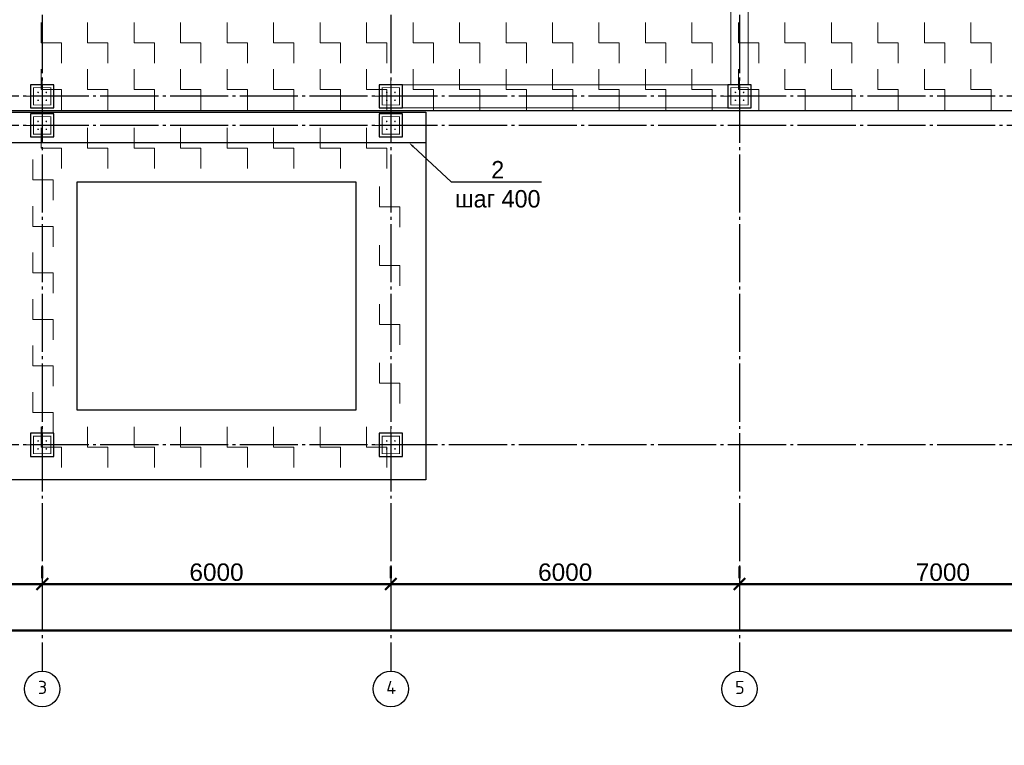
# Model space of a CAD drawing. Header units: millimetres. Extents: x -33345 to 4712671, y -3392 to 121473.
# Tile 146 of 256: x 843980 to 860924, y 59768 to 72257. Entities that reach past the tile are written whole.
import ezdxf
from ezdxf import colors
from ezdxf.entities.mleader import LeaderData, LeaderLine
from ezdxf.math import Vec2, Vec3

# ---------------------------------------------------------------- set-up
doc = ezdxf.new("R2010")
doc.units = ezdxf.units.MM
doc.linetypes.add('CENTER2', pattern=[28.575, 19.05, -3.175, 3.175, -3.175])
doc.linetypes.add('ГОСТ 2.303 5', pattern=[24, 20, -1.5, 1, -1.5])
doc.layers.add('00-Axes', color=1, linetype='CENTER2')
doc.layers.add('A _Devor rtt', color=176, linetype='Continuous', lineweight=30)
doc.layers.add('КЖ Текст', color=250, linetype='Continuous', lineweight=15)
doc.styles.add('ISO', font='isocpeui.ttf')
doc.styles.add('ISOCPEUR_1.00', font='isocpeui.ttf')
doc.styles.get("Standard").update_dxf_attribs({"font": 'arial.ttf'})
doc.styles.add('X-U-RW-01$0$StyleROMANS', font='GOTHIC.TTF')
doc.dimstyles.new('ISO-25$0', dxfattribs={"dimtxt": 300, "dimasz": 200, "dimexe": 100, "dimexo": 300, "dimgap": 50, "dimtad": 1, "dimdec": 0, "dimtxsty": 'Standard', "dimblk": 'OBLIQUE', "dimcen": 250, "dimadec": 0, "dimazin": 0, "dimtfac": 1, "dimtdec": 0, "dimtmove": 0, "dimatfit": 3, "dimldrblk": 'OBLIQUE', "dimfxl": 1.25, "dimarcsym": 0})

# ---------------------------------------------------------------- blocks, each defined once
blk = doc.blocks.new('_Oblique')
at = {"color": 0, "linetype": 'ByBlock', "lineweight": -2}
blk.add_line((-0.5, -0.5), (0.5, 0.5), dxfattribs=at)
blk = doc.blocks.new('*D267')
at = {"color": 0, "lineweight": -2, "transparency": 16777216}
for p, q in [((-11273, -4026), (-11273, -4226)), ((-5273, -4026), (-5273, -4226)), ((-11273, -4326), (-5273, -4326))]:
    blk.add_line(p, q, dxfattribs=at)
at = {"layer": 'Defpoints', "color": 0, "lineweight": 30, "transparency": 16777216}
for p in [(-11273, -4326), (-5273, -4326), (-5273, -4326)]:
    blk.add_point(p, dxfattribs=at)
at = {"color": 0, "lineweight": -2, "transparency": 16777216, "xscale": 200, "yscale": 200, "zscale": 200, "rotation": 180}
blk.add_blockref('_Oblique', (-11273, -4326), dxfattribs=at)
at = {"color": 0, "lineweight": -2, "transparency": 16777216, "xscale": 200, "yscale": 200, "zscale": 200}
blk.add_blockref('_Oblique', (-5273, -4326), dxfattribs=at)
at = {"color": 0, "lineweight": 0, "transparency": 16777216, "insert": (-8273, -4123), "char_height": 300, "attachment_point": 5}
blk.add_mtext('6000', dxfattribs=at)
blk = doc.blocks.new('*D268')
at = {"color": 0, "lineweight": -2, "transparency": 16777216}
for p, q in [((-5273, -4026), (-5273, -4226)), ((727, -4026), (727, -4226)), ((-5273, -4326), (727, -4326))]:
    blk.add_line(p, q, dxfattribs=at)
at = {"layer": 'Defpoints', "color": 0, "lineweight": 30, "transparency": 16777216}
for p in [(-5273, -4326), (727, -4326), (727, -4326)]:
    blk.add_point(p, dxfattribs=at)
at = {"color": 0, "lineweight": -2, "transparency": 16777216, "xscale": 200, "yscale": 200, "zscale": 200, "rotation": 180}
blk.add_blockref('_Oblique', (-5273, -4326), dxfattribs=at)
at = {"color": 0, "lineweight": -2, "transparency": 16777216, "xscale": 200, "yscale": 200, "zscale": 200}
blk.add_blockref('_Oblique', (727, -4326), dxfattribs=at)
at = {"color": 0, "lineweight": 0, "transparency": 16777216, "insert": (-2273, -4123), "char_height": 300, "attachment_point": 5}
blk.add_mtext('6000', dxfattribs=at)
blk = doc.blocks.new('*D269')
at = {"color": 0, "lineweight": -2, "transparency": 16777216}
for p, q in [((727, -4026), (727, -4226)), ((6727, -4026), (6727, -4226)), ((727, -4326), (6727, -4326))]:
    blk.add_line(p, q, dxfattribs=at)
at = {"layer": 'Defpoints', "color": 0, "lineweight": 30, "transparency": 16777216}
for p in [(727, -4326), (6727, -4326), (6727, -4326)]:
    blk.add_point(p, dxfattribs=at)
at = {"color": 0, "lineweight": -2, "transparency": 16777216, "xscale": 200, "yscale": 200, "zscale": 200, "rotation": 180}
blk.add_blockref('_Oblique', (727, -4326), dxfattribs=at)
at = {"color": 0, "lineweight": -2, "transparency": 16777216, "xscale": 200, "yscale": 200, "zscale": 200}
blk.add_blockref('_Oblique', (6727, -4326), dxfattribs=at)
at = {"color": 0, "lineweight": 0, "transparency": 16777216, "insert": (3727, -4123), "char_height": 300, "attachment_point": 5}
blk.add_mtext('6000', dxfattribs=at)
blk = doc.blocks.new('*D270')
at = {"color": 0, "lineweight": -2, "transparency": 16777216}
for p, q in [((6727, -4026), (6727, -4226)), ((13727, -4026), (13727, -4226)), ((6727, -4326), (13727, -4326))]:
    blk.add_line(p, q, dxfattribs=at)
at = {"layer": 'Defpoints', "color": 0, "lineweight": 30, "transparency": 16777216}
for p in [(6727, -4326), (13727, -4326), (13727, -4326)]:
    blk.add_point(p, dxfattribs=at)
at = {"color": 0, "lineweight": -2, "transparency": 16777216, "xscale": 200, "yscale": 200, "zscale": 200, "rotation": 180}
blk.add_blockref('_Oblique', (6727, -4326), dxfattribs=at)
at = {"color": 0, "lineweight": -2, "transparency": 16777216, "xscale": 200, "yscale": 200, "zscale": 200}
blk.add_blockref('_Oblique', (13727, -4326), dxfattribs=at)
at = {"color": 0, "lineweight": 0, "transparency": 16777216, "insert": (10227, -4123), "char_height": 300, "attachment_point": 5}
blk.add_mtext('7000', dxfattribs=at)
blk = doc.blocks.new('*D276')
at = {"color": 0, "lineweight": -2, "transparency": 16777216}
for p, q in [((-17273, -4826), (-17273, -5026)), ((42127, -4826), (42127, -5026)), ((42127, -5126), (-17273, -5126))]:
    blk.add_line(p, q, dxfattribs=at)
at = {"layer": 'Defpoints', "color": 0, "lineweight": 30, "transparency": 16777216}
for p in [(-17273, -5126), (-17273, -5126), (42127, -5126)]:
    blk.add_point(p, dxfattribs=at)
at = {"color": 0, "lineweight": -2, "transparency": 16777216, "xscale": 200, "yscale": 200, "zscale": 200, "rotation": 180}
blk.add_blockref('_Oblique', (-17273, -5126), dxfattribs=at)
at = {"color": 0, "lineweight": -2, "transparency": 16777216, "xscale": 200, "yscale": 200, "zscale": 200}
blk.add_blockref('_Oblique', (42127, -5126), dxfattribs=at)
at = {"color": 0, "lineweight": 0, "transparency": 16777216, "insert": (12427, -4923), "char_height": 300, "attachment_point": 5}
blk.add_mtext('59400', dxfattribs=at)
blk = doc.blocks.new('column')
at = {"lineweight": 0}
for points in [[(-68, 56, -1), (-68, 86, -1)], [(68, 56, 1), (68, 86, 1)], [(-68, -56, 1), (-68, -86, 1)], [(68, -56, -1), (68, -86, -1)]]:
    blk.add_hatch(color=0, dxfattribs=at).paths.add_polyline_path(points)
at = {"color": 0, "lineweight": 0}
for p, q in [((0, 300), (0, -300)), ((300, 0), (-300, 0))]:
    blk.add_line(p, q, dxfattribs=at)
at = {"lineweight": 30}
blk.add_lwpolyline([(-200, 200), (200, 200), (200, -200), (-200, -200)], close=True, dxfattribs=at)
at = {"color": 0, "lineweight": 0, "const_width": 15}
blk.add_lwpolyline([(150, -150), (150, 150), (-150, 150), (-150, -150)], close=True, dxfattribs=at)
blk = doc.blocks.new('gfffggfsre')
at = {"layer": '00-Axes', "color": 251, "linetype": 'ГОСТ 2.303 5', "ltscale": 50, "true_color": 0x636466}
for points in [[(-5273, 16269.4), (-5273, -5825.8)], [(727, 16269.4), (727, -5825.8)], [(6727, 16269.4), (6727, -5825.8)], [(42327, 4069.4), (-21034.5, 4069.4)], [(42327, 3569.4), (-20533.9, 3569.4), (-20643.6, 3457.5), (-21034.5, 3457.5)], [(42327, -1930.6), (-21034.5, -1930.6)]]:
    blk.add_lwpolyline(points, dxfattribs=at)
at = {"layer": '00-Axes', "color": 219, "linetype": 'ByBlock', "ltscale": 100, "true_color": 0x642165}
for centre in [(-5273, -6131.8), (727, -6131.8), (6727, -6131.8)]:
    blk.add_circle(centre, 306, dxfattribs=at)
at = {"layer": '00-Axes', "color": 219, "linetype": 'ByBlock', "ltscale": 100, "true_color": 0x642165, "char_height": 226.059, "attachment_point": 1, "style": 'ISOCPEUR_1.00'}
for s, insert in [('\\pxqc;{\\fISOCPEUR|b0|i0|c204|p34;3}', (-5654.2, -5991.9)), ('\\pxqc;{\\fISOCPEUR|b0|i0|c204|p34;4}', (345.8, -5991.9)), ('\\pxqc;{\\fISOCPEUR|b0|i0|c204|p34;5}', (6345.8, -5991.9))]:
    blk.add_mtext_dynamic_manual_height_columns(s, width=772.479, gutter_width=706.4, heights=[0], dxfattribs=dict(at, insert=insert))
at = {"color": 18, "lineweight": 0, "true_color": 0x000000}
for base, p1, p2, picture, middle in [((-5273, -4325.8), (-11273, -4325.8), (-5273, -4325.8), '*D267', (-8273, -4122.6)), ((727, -4325.8), (-5273, -4325.8), (727, -4325.8), '*D268', (-2273, -4122.6)), ((6727, -4325.8), (727, -4325.8), (6727, -4325.8), '*D269', (3727, -4122.6)), ((13727, -4325.8), (6727, -4325.8), (13727, -4325.8), '*D270', (10227, -4122.6)), ((-17273, -5125.8), (42127, -5125.8), (-17273, -5125.8), '*D276', (12427, -4922.6))]:
    dim = blk.add_linear_dim(base=base, p1=p1, p2=p2, dimstyle='ISO-25$0', dxfattribs=at)
    dim.commit()
    dim.dimension.update_dxf_attribs({"geometry": picture, "text_midpoint": middle})

msp = doc.modelspace()

# ---------------------------------------------------------------- linework, layer by layer
at = {"color": 5, "lineweight": 30, "ltscale": 10}
for points in [[(831767.569, 70688.227), (831767.569, 83538.227), (892367.569, 83538.227), (892367.569, 70688.227)], [(831767.569, 70668.227), (850967.569, 70668.227), (850967.569, 67738.227), (850967.569, 67738.227), (850967.569, 64338.227), (831767.569, 64338.227)], [(844967.569, 69468.227), (849767.569, 69468.227), (849767.569, 65538.227), (844967.569, 65538.227)]]:
    msp.add_lwpolyline(points, close=True, dxfattribs=at)
at = {"color": 5, "lineweight": 0, "ltscale": 10}
for points in [[(844349.249, 72207.402), (844349.249, 71857.402), (844699.249, 71857.402), (844699.249, 71507.402)], [(845149.249, 72207.402), (845149.249, 71857.402), (845499.249, 71857.402), (845499.249, 71507.402)], [(845949.249, 72207.402), (845949.249, 71857.402), (846299.249, 71857.402), (846299.249, 71507.402)], [(846749.249, 72207.402), (846749.249, 71857.402), (847099.249, 71857.402), (847099.249, 71507.402)], [(847549.249, 72207.402), (847549.249, 71857.402), (847899.249, 71857.402), (847899.249, 71507.402)], [(848349.249, 72207.402), (848349.249, 71857.402), (848699.249, 71857.402), (848699.249, 71507.402)], [(849149.249, 72207.402), (849149.249, 71857.402), (849499.249, 71857.402), (849499.249, 71507.402)], [(849949.249, 72207.402), (849949.249, 71857.402), (850299.249, 71857.402), (850299.249, 71507.402)], [(850749.249, 72207.402), (850749.249, 71857.402), (851099.249, 71857.402), (851099.249, 71507.402)], [(851549.249, 72207.402), (851549.249, 71857.402), (851899.249, 71857.402), (851899.249, 71507.402)], [(852349.249, 72207.402), (852349.249, 71857.402), (852699.249, 71857.402), (852699.249, 71507.402)], [(853149.249, 72207.402), (853149.249, 71857.402), (853499.249, 71857.402), (853499.249, 71507.402)], [(853949.249, 72207.402), (853949.249, 71857.402), (854299.249, 71857.402), (854299.249, 71507.402)], [(854749.249, 72207.402), (854749.249, 71857.402), (855099.249, 71857.402), (855099.249, 71507.402)], [(855549.249, 72207.402), (855549.249, 71857.402), (855899.249, 71857.402), (855899.249, 71507.402)], [(856349.249, 72207.402), (856349.249, 71857.402), (856699.249, 71857.402), (856699.249, 71507.402)], [(857149.249, 72207.402), (857149.249, 71857.402), (857499.249, 71857.402), (857499.249, 71507.402)], [(857949.249, 72207.402), (857949.249, 71857.402), (858299.249, 71857.402), (858299.249, 71507.402)], [(858749.249, 72207.402), (858749.249, 71857.402), (859099.249, 71857.402), (859099.249, 71507.402)], [(859549.249, 72207.402), (859549.249, 71857.402), (859899.249, 71857.402), (859899.249, 71507.402)], [(860349.249, 72207.402), (860349.249, 71857.402), (860699.249, 71857.402), (860699.249, 71507.402)], [(844349.249, 71407.402), (844349.249, 71057.402), (844699.249, 71057.402), (844699.249, 70707.402)], [(845149.249, 71407.402), (845149.249, 71057.402), (845499.249, 71057.402), (845499.249, 70707.402)], [(845949.249, 71407.402), (845949.249, 71057.402), (846299.249, 71057.402), (846299.249, 70707.402)], [(846749.249, 71407.402), (846749.249, 71057.402), (847099.249, 71057.402), (847099.249, 70707.402)], [(847549.249, 71407.402), (847549.249, 71057.402), (847899.249, 71057.402), (847899.249, 70707.402)], [(848349.249, 71407.402), (848349.249, 71057.402), (848699.249, 71057.402), (848699.249, 70707.402)], [(849149.249, 71407.402), (849149.249, 71057.402), (849499.249, 71057.402), (849499.249, 70707.402)], [(849949.249, 71407.402), (849949.249, 71057.402), (850299.249, 71057.402), (850299.249, 70707.402)], [(850749.249, 71407.402), (850749.249, 71057.402), (851099.249, 71057.402), (851099.249, 70707.402)], [(851549.249, 71407.402), (851549.249, 71057.402), (851899.249, 71057.402), (851899.249, 70707.402)], [(852349.249, 71407.402), (852349.249, 71057.402), (852699.249, 71057.402), (852699.249, 70707.402)], [(853149.249, 71407.402), (853149.249, 71057.402), (853499.249, 71057.402), (853499.249, 70707.402)], [(853949.249, 71407.402), (853949.249, 71057.402), (854299.249, 71057.402), (854299.249, 70707.402)], [(854749.249, 71407.402), (854749.249, 71057.402), (855099.249, 71057.402), (855099.249, 70707.402)], [(855549.249, 71407.402), (855549.249, 71057.402), (855899.249, 71057.402), (855899.249, 70707.402)], [(856349.249, 71407.402), (856349.249, 71057.402), (856699.249, 71057.402), (856699.249, 70707.402)], [(857149.249, 71407.402), (857149.249, 71057.402), (857499.249, 71057.402), (857499.249, 70707.402)], [(857949.249, 71407.402), (857949.249, 71057.402), (858299.249, 71057.402), (858299.249, 70707.402)], [(858749.249, 71407.402), (858749.249, 71057.402), (859099.249, 71057.402), (859099.249, 70707.402)], [(859549.249, 71407.402), (859549.249, 71057.402), (859899.249, 71057.402), (859899.249, 70707.402)], [(860349.249, 71407.402), (860349.249, 71057.402), (860699.249, 71057.402), (860699.249, 70707.402)], [(844349.249, 70396.212), (844349.249, 70046.212), (844699.249, 70046.212), (844699.249, 69696.212)], [(845149.249, 70396.212), (845149.249, 70046.212), (845499.249, 70046.212), (845499.249, 69696.212)], [(845949.249, 70396.212), (845949.249, 70046.212), (846299.249, 70046.212), (846299.249, 69696.212)], [(846749.249, 70396.212), (846749.249, 70046.212), (847099.249, 70046.212), (847099.249, 69696.212)], [(847549.249, 70396.212), (847549.249, 70046.212), (847899.249, 70046.212), (847899.249, 69696.212)], [(848349.249, 70396.212), (848349.249, 70046.212), (848699.249, 70046.212), (848699.249, 69696.212)], [(849149.249, 70396.212), (849149.249, 70046.212), (849499.249, 70046.212), (849499.249, 69696.212)], [(849949.249, 70396.212), (849949.249, 70046.212), (850299.249, 70046.212), (850299.249, 69696.212)], [(844209.042, 69848.629), (844209.042, 69498.629), (844559.042, 69498.629), (844559.042, 69148.629)], [(850171.743, 69385.022), (850171.743, 69035.022), (850521.743, 69035.022), (850521.743, 68685.022)], [(844209.042, 69048.629), (844209.042, 68698.629), (844559.042, 68698.629), (844559.042, 68348.629)], [(844209.042, 69048.629), (844209.042, 68698.629), (844559.042, 68698.629), (844559.042, 68348.629)], [(850171.743, 68373.831), (850171.743, 68023.831), (850521.743, 68023.831), (850521.743, 67673.831)], [(844209.042, 68248.629), (844209.042, 67898.629), (844559.042, 67898.629), (844559.042, 67548.629)], [(844209.042, 67448.629), (844209.042, 67098.629), (844559.042, 67098.629), (844559.042, 66748.629)], [(850171.743, 67362.641), (850171.743, 67012.641), (850521.743, 67012.641), (850521.743, 66662.641)], [(844209.042, 66648.629), (844209.042, 66298.629), (844559.042, 66298.629), (844559.042, 65948.629)], [(850171.743, 66351.451), (850171.743, 66001.451), (850521.743, 66001.451), (850521.743, 65651.451)], [(844209.042, 65848.629), (844209.042, 65498.629), (844559.042, 65498.629), (844559.042, 65148.629)], [(844349.249, 65250.147), (844349.249, 64900.147), (844699.249, 64900.147), (844699.249, 64550.147)], [(845149.249, 65250.147), (845149.249, 64900.147), (845499.249, 64900.147), (845499.249, 64550.147)], [(845949.249, 65250.147), (845949.249, 64900.147), (846299.249, 64900.147), (846299.249, 64550.147)], [(846749.249, 65250.147), (846749.249, 64900.147), (847099.249, 64900.147), (847099.249, 64550.147)], [(847549.249, 65250.147), (847549.249, 64900.147), (847899.249, 64900.147), (847899.249, 64550.147)], [(848349.249, 65250.147), (848349.249, 64900.147), (848699.249, 64900.147), (848699.249, 64550.147)], [(849149.249, 65250.147), (849149.249, 64900.147), (849499.249, 64900.147), (849499.249, 64550.147)], [(849949.249, 65250.147), (849949.249, 64900.147), (850299.249, 64900.147), (850299.249, 64550.147)]]:
    msp.add_lwpolyline(points, dxfattribs=at)
at = {"color": 1, "lineweight": 30, "ltscale": 100}
msp.add_lwpolyline([(831767.569, 70141.121), (850967.569, 70141.121)], dxfattribs=at)
at = {"layer": 'A _Devor rtt', "color": 192, "lineweight": 13, "ltscale": 10}
msp.add_lwpolyline([(856517.569, 76738.227), (856217.569, 76738.227), (856217.569, 71138.227), (856517.569, 71138.227)], close=True, dxfattribs=at)
msp.add_lwpolyline([(850567.569, 70738.227), (856167.569, 70738.227), (856167.569, 71138.227), (850567.569, 71138.227), (850567.569, 70738.227)], dxfattribs=at)

# ---------------------------------------------------------------- block references
at = {"color": 244, "lineweight": 50, "true_color": 0x991b1e}
msp.add_blockref('gfffggfsre', (849640.605, 66868.82), dxfattribs=at)
at = {"xscale": -1, "rotation": 270}
for p in [(844367.569, 70938.227), (850367.569, 70938.227), (856367.569, 70938.227), (844367.569, 70438.227), (850367.569, 70438.227), (844367.569, 64938.227), (850367.569, 64938.227)]:
    msp.add_blockref('column', p, dxfattribs=at)

# ---------------------------------------------------------------- texts
at = {"insert": (351439.431, 62275.551), "char_height": 500, "width": 9875.6458, "attachment_point": 1, "style": 'ISO'}
msp.add_mtext('\\pi4343.31532;{\\LА-А\\P\\pi0;Армирование приямка. M 1:20}', dxfattribs=at)
at = {"layer": 'КЖ Текст', "color": 0, "insert": (830207.795, 51638.146), "char_height": 300, "width": 9524.17303, "attachment_point": 5, "style": 'X-U-RW-01$0$StyleROMANS'}
msp.add_mtext('\\pi-588.87,l600,t600;1.^IДанный лист читать совместно с л. \\P2.^IВязку поперечных стержней (хомутов) во всех пересечениях с рабочей арматурой проводить отожжённой стальной проволокой диаметром 0.8-1.2мм. \\P3.^IКонцы поперечных стержней (хомутов) заводить в тело бетона на длину не менее 50мм.\\P4.^IКонцы продольных стержней заанкеровать в торцевые колонны на длину 40d (d-длина арматурного стержня).\\P5.^IМарка стали для арматуры АIII и АI должно быть 25Г2С или 35ГС по ГОСТ 14098-91\\P{\\A1;\\C256;6.^IПосле распалубливания боковые и верхние поверхности фундамента, соприкасающиеся с грунтом, обклеить полиизолом выступающими снизу фундамента. }', dxfattribs=at)

# ---------------------------------------------------------------- leaders
at = {"lineweight": 25, "ltscale": 100}
ml = msp.add_multileader_mtext('Standard', dxfattribs=at)
ml.set_content('{\\C0;2\\P}шаг 400', color=256, style='X-U-RW-01$0$StyleROMANS')
ml.set_leader_properties()
ml.build(insert=Vec2(0, 0))
ml.multileader.update_dxf_attribs({"text_left_attachment_type": 6, "text_right_attachment_type": 6, "dogleg_length": 0.36, "arrow_head_size": 100})
ctx = ml.context
ctx.base_point, ctx.char_height, ctx.arrow_head_size, ctx.plane_origin = Vec3(851406.681, 69464.898), 300, 100, Vec3(854520.563, 71333.742)
ctx.left_attachment, ctx.right_attachment, ctx.text_align_type = 6, 6, 1
notes = []
notes.append((ctx, [(1, (1, 1, 0), (851406.321, 69464.898), (1, 0), 0.36, [(3, [(850678.632, 70141.121)], 0, [])])]))
ctx.mtext.insert, ctx.mtext.alignment, ctx.mtext.flow_direction = Vec3(852206.608, 69824.898), 2, 5
for ctx, leaders in notes:
    for number, flags, end, landing, length, lines in leaders:
        leader = LeaderData()
        leader.index, (leader.has_last_leader_line, leader.has_dogleg_vector, leader.attachment_direction) = number, flags
        leader.last_leader_point, leader.dogleg_vector, leader.dogleg_length = Vec3(end), Vec3(landing), length
        for number, points, colour, breaks in lines:
            line = LeaderLine()
            line.index, line.vertices, line.color, line.breaks = number, Vec3.list(points), colors.encode_raw_color(colour), breaks
            leader.lines.append(line)
        ctx.leaders.append(leader)

doc.saveas('drawing.dxf')
